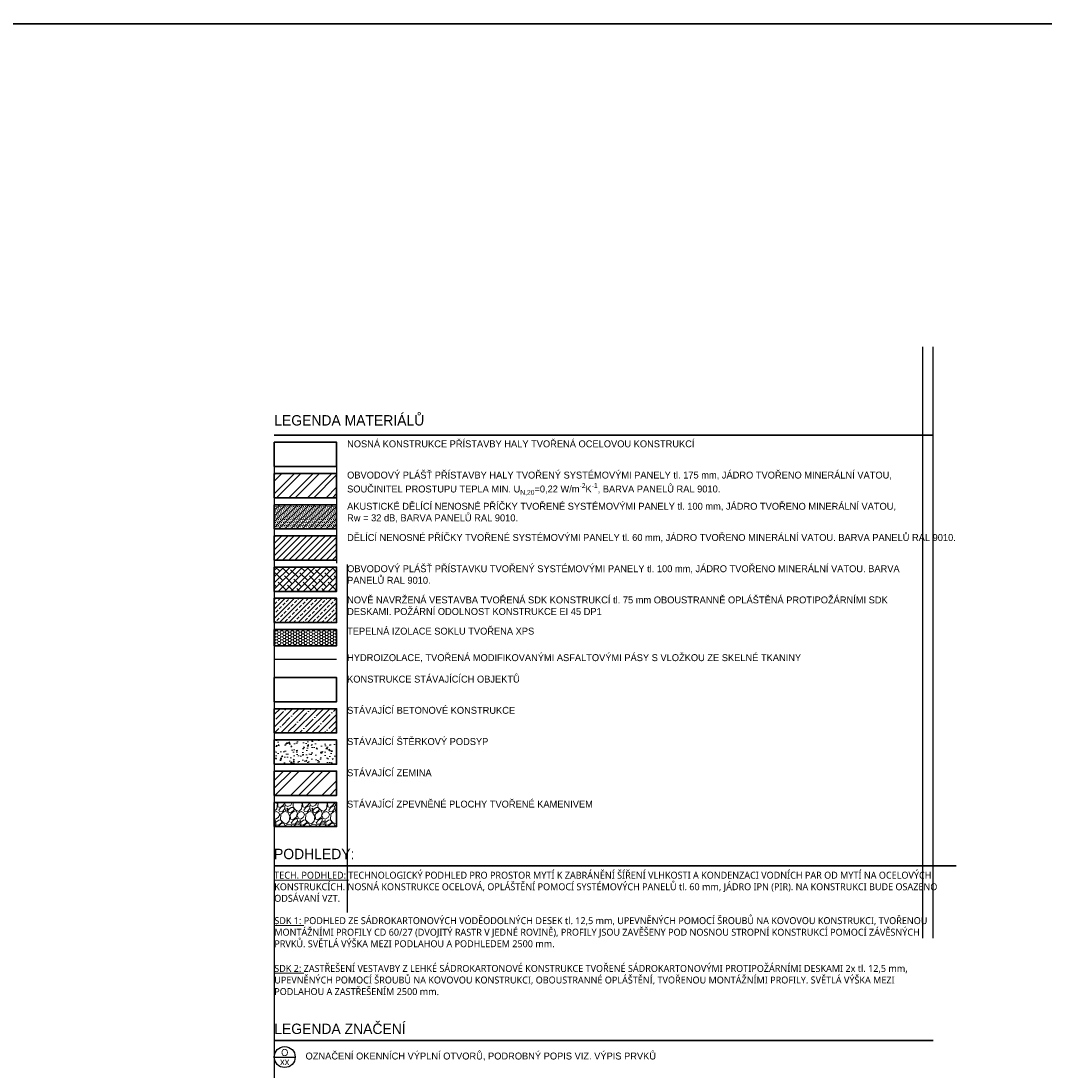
# Model space of a CAD drawing. Header units: millimetres. Extents: x -291499 to 405099, y -171163 to 417446.
# Tile 75 of 256: x 21321 to 36069, y 8216 to 23352. Entities that reach past the tile are written whole.
import ezdxf
from ezdxf import colors
from ezdxf.entities.mleader import LeaderData, LeaderLine
from ezdxf.enums import TextEntityAlignment as Align
from ezdxf.math import Vec2, Vec3

# ---------------------------------------------------------------- set-up
doc = ezdxf.new("R2010")
doc.units = ezdxf.units.MM
doc.header["$LTSCALE"] = 12
doc.linetypes.add('Vrchní', pattern=[3.96875, 2.38125, -1.5875])
for name, color, linetype, lineweight in [('koty', 6, 'Continuous', 9), ('NS_velmi_tlusta', 10, 'Continuous', 35), ('srafy', 6, 'Continuous', 9), ('tenka', 6, 'Continuous', 9), ('text', 6, 'Continuous', 9), ('velmi_tlusta', 4, 'Continuous', 35)]:
    doc.layers.add(name, color=color, linetype=linetype, lineweight=lineweight)
doc.layers.add('netisk', color=30, linetype='Continuous', plot=False)
doc.layers.add('popisky', color=6, linetype='Continuous')
doc.styles.add('laplan', font='txt', dxfattribs={"height": 2})
doc.styles.add('laplan bold', font='txt', dxfattribs={"height": 2})
doc.styles.add('laplan N', font='txt')

# ---------------------------------------------------------------- blocks, each defined once
blk = doc.blocks.new('_DotSmall')
at = {"color": 0, "linetype": 'ByBlock', "const_width": 0.5}
blk.add_lwpolyline([(-0.0625, 0, 1), (0.0625, 0, 1)], format="xyb", close=True, dxfattribs=at)
blk = doc.blocks.new('*U1292')
at = {"layer": 'popisky', "linetype": 'ByBlock'}
blk.add_line((-3.02, 0), (3.02, 0), dxfattribs=at)
blk.add_circle((0, 0), 3.02, dxfattribs=at)
at = {"layer": 'popisky', "linetype": 'ByBlock', "style": 'laplan N'}
blk.add_text('O', height=2, dxfattribs=at).set_placement((0, 1.31), align=Align.MIDDLE_CENTER)
blk.add_attdef('OZNACENI', text='', height=2, dxfattribs=at).set_placement((0, -1.3), align=Align.MIDDLE_CENTER)

msp = doc.modelspace()

# ---------------------------------------------------------------- hatches: boundary and pattern name
at = {"layer": 'koty'}
h = msp.add_hatch(dxfattribs=at)
h.set_pattern_fill('ANSI37', color=8, scale=90, angle=45)
h.set_pattern_definition([(90, (26024.67, 35204.9), (-285.75, 0), []), (180, (26024.67, 35204.9), (-6e-14, -285.75), [])])
h.paths.add_polyline_path([(26076.5, 39398.8, 0.1016084), (25470.2, 40280.5), (25437.8, 35975.6), (23845.8, 34465.6, 0.0380555), (24391.1, 34283.5), (25374.1, 35204.9), (26024.7, 35204.9), (26024.7, 35813), (26027.6, 36005.4), (25970.2, 36005.7)])
h.paths.add_polyline_path([(24391.1, 34283.5, -0.0380555), (23845.8, 34465.6), (18629.2, 29517.3), (19306, 29517.3)])
h.paths.add_polyline_path([(19306, 29517.3), (18629.2, 29517.3), (15677.3, 26717.2), (16318.6, 26717.2)])
h.paths.add_polyline_path([(16318.6, 26717.2), (15677.3, 26717.2), (12172, 23392.2), (12510.3, 23147.7)])
edge = h.paths.add_edge_path()
edge.add_line((26095, 40500.9), (25471.9, 40500.9))
edge.add_line((25471.9, 40500.9), (25470.2, 40280.5))
edge.add_arc((23626.3, 38363.3), 2660, 22.90929, 46.11657, ccw=False)
edge.add_line((26076.5, 39398.8), (26080.2, 39517.6))
edge.add_line((26080.2, 39517.6), (26095, 40500.9))
at = {"layer": 'koty', "transparency": 33554610}
h = msp.add_hatch(dxfattribs=at)
h.set_pattern_fill('BRASS', color=1, scale=15, angle=45)
h.set_pattern_definition([(45, (-4287.12, 20368.75), (-67.35192, 67.35192), []), (45, (-4320.79, 20402.43), (-67.35192, 67.35192), [47.625, -23.8125])])
h.paths.add_polyline_path([(24971.5, 15029.6), (24971.5, 14679.6), (25871.5, 14679.6), (25871.5, 15029.6)])
at = {"layer": 'koty'}
h = msp.add_hatch(dxfattribs=at)
h.set_pattern_fill('GRAVEL', color=251, scale=10, angle=45)
h.set_pattern_definition([(273.0128, (25302.317, 13288.068), (179.60512, -3053.28708), [34.172, -3383.048]), (229.96974, (25304.113, 13253.943), (1975.656336, 2334.8666), [58.6405, -5805.405]), (177.5104, (25266.396, 13209.042), (3771.70757, -179.60512), [41.348, -4093.472]), (312.2737, (25241.251, 13094.095), (-3412.49733, 3771.70757), [53.4, -5286.644]), (337.8337, (25277.172, 13054.582), (-3053.28708, 1257.23586), [52.363, -5183.981]), (42.2737, (25325.666, 13034.825), (-3771.70757, -3412.49733), [53.4, -5286.644]), (82.69424, (25365.179, 13070.746), (-538.815367, -4130.917816), [70.619, -6991.3115]), (117.2553, (25374.159, 13140.792), (-2694.076836, 5208.54855), [66.672, -6600.526]), (166.4296, (25343.626, 13200.062), (-3771.70757, 898.02561), [53.581, -5304.555]), (220.2364, (25291.54, 13212.634), (2155.26147, 1796.05122), [61.171, -2997.394]), (267.39744, (25244.8435, 13173.121), (-179.605122, -4130.917816), [79.108, -7831.677]), (183.814, (25420.857, 13270.108), (-2334.8666, -179.60512), [27, -2673.057]), (216.4692, (25393.916, 13268.312), (2694.07684, 1975.65635), [51.368, -5085.464]), (270, (25352.6, 13237.78), (179.605, -179.605), [35.92, -323.29]), (248.1986, (25318.48, 13246.76), (538.8154, 1257.23586), [19.344, -1915.062]), (336.8014, (25311.297, 13228.8), (-718.4205, 359.2102), [27.357, -1340.475]), (75.9638, (25336.44, 13218.022), (179.6051, 898.0256), [44.432, -1436.63]), (206.565, (25347.22, 13261.13), (538.8154, 179.605), [32.13, -771.09]), (61.3895, (25207.126, 13124.628), (1257.23586, 2334.86659), [45.009, -4455.883]), (115.3462, (25228.679, 13164.14), (1257.23586, -2694.07684), [37.76, -3738.222]), (338.1986, (25311.297, 13297.05), (-1257.23586, 538.8154), [38.688, -1895.718]), (28.6105, (25347.218, 13282.68), (-2334.86659, -1257.23586), [45.009, -4455.883]), (24.444, (25318.482, 13013.273), (-1257.23586, -538.81537), [43.404, -2126.773]), (339.7751, (25357.995, 13031.233), (-2873.68196, 1077.63073), [36.367, -3600.359]), (111.8014, (25492.7, 13119.24), (-538.8154, 1257.23586), [38.688, -1895.718]), (62.354, (25478.33, 13155.16), (-1616.4461, -3053.28708), [42.578, -4215.238]), (114.444, (25404.692, 13031.233), (538.81537, -1257.23586), [21.702, -2148.475]), (146.31, (25481.92, 13108.463), (-898.0256, 538.8154), [12.951, -1282.2]), (210.9638, (25471.146, 13115.65), (718.4205, 359.2102), [52.363, -994.905]), (231.009, (25426.245, 13088.707), (1616.4461, 1975.65635), [48.527, -4804.136]), (348.69, (25352.61, 13201.86), (-538.8154, 179.605), [36.632, -879.178]), (38.1572, (25388.528, 13194.674), (3412.497326, 2694.076836), [63.956, -6331.601]), (105.9454, (25438.817, 13234.187), (538.81537, -1975.65635), [26.151, -2588.94]), (135, (25431.63, 13259.33), (-359.21, 0), [15.24, -238.76]), (165.2564, (25417.264, 13090.503), (1975.65635, -538.81537), [35.287, -3493.394]), (93.0128, (25383.14, 13099.483), (-179.60512, 3053.28708), [68.344, -3348.876]), (45, (25379.55, 13167.73), (0, 359.21), [66.04, -187.96]), (10.3048, (25426.245, 13214.43), (3053.28708, 538.81537), [40.161, -3975.932]), (299.0546, (25465.758, 13221.614), (538.8154, -898.0256), [36.983, -1812.165]), (252.646, (25483.718, 13189.286), (-1616.4461, -5208.54855), [60.2145, -5961.2464]), (220.4261, (25465.758, 13131.812), (-2514.471714, -2155.26147), [63.703, -6306.585])])
h.paths.add_polyline_path([(25871.5, 11738.3), (25871.5, 12088.3), (24971.5, 12088.3), (24971.5, 11738.3)])
at = {"layer": 'netisk', "transparency": 33554610}
h = msp.add_hatch(dxfattribs=at)
h.set_pattern_fill('ANSI31', color=1, scale=20)
h.set_pattern_definition([(45, (115332.096, -25649.81), (-44.90128, 44.90128), [])])
h.paths.add_polyline_path([(24971.5, 15929.6), (24971.5, 15579.6), (25871.5, 15579.6), (25871.5, 15929.6)])
at = {"layer": 'srafy', "transparency": 33554610}
h = msp.add_hatch(dxfattribs=at)
h.set_pattern_fill('ANSI32', color=1, scale=20)
h.set_pattern_definition([(45, (115332.1, -25649.81), (-134.70384, 134.70384), []), (45, (115421.9, -25649.81), (-134.70384, 134.70384), [])])
h.paths.add_polyline_path([(24971.5, 16829.6), (24971.5, 16479.6), (25871.5, 16479.6), (25871.5, 16829.6)])
h = msp.add_hatch(dxfattribs=at)
h.set_pattern_fill('CEMENT_POTER', color=1, scale=30)
h.set_pattern_definition([(45, (116963.973, -26113.59), (-42.426407, 42.426407), []), (45, (116992.26, -26113.59), (-42.426407, 42.426407), [0, -30]), (45, (117020.54, -26113.59), (-42.426407, 42.426407), [0, -30])])
h.paths.add_polyline_path([(24971.5, 16379.6), (24971.5, 16029.6), (25871.5, 16029.6), (25871.5, 16379.6)])
h = msp.add_hatch(dxfattribs=at)
h.set_pattern_fill('ANSI38', color=1, scale=20)
h.set_pattern_definition([(45, (116963.973, -26113.59), (-44.90128, 44.90128), []), (135, (116963.973, -26113.59), (-134.70384, 44.90128), [158.75, -95.25])])
h.paths.add_polyline_path([(24971.5, 15479.6), (24971.5, 15129.6), (25871.5, 15129.6), (25871.5, 15479.6)])
h = msp.add_hatch(dxfattribs=at)
h.set_pattern_fill('HONEY', color=1, scale=8)
h.set_pattern_definition([(0, (122946.588, 21974.814), (38.1, 21.997045), [25.4, -50.8]), (120, (122946.588, 21974.814), (-38.1, 21.9970453), [25.4, -50.8]), (60, (122946.588, 21974.814), (8e-08, 43.9940905), [-50.8, 25.4])])
h.paths.add_polyline_path([(24971.5, 14345.6), (25871.5, 14345.6), (25871.5, 14579.6), (24971.5, 14579.6)])
at = {"layer": 'srafy', "transparency": 33554687}
h = msp.add_hatch(dxfattribs=at)
h.set_pattern_fill('ANSI35', color=251, scale=20)
h.set_pattern_definition([(45, (122946.59, 21167.58), (-89.80256, 89.80256), []), (45, (123036.39, 21167.58), (-89.80256, 89.80256), [158.75, -31.75, 0, -31.75])])
h.paths.add_polyline_path([(24971.5, 13438.3), (24971.5, 13088.3), (25871.5, 13088.3), (25871.5, 13438.3)])
h = msp.add_hatch(dxfattribs=at)
h.set_pattern_fill('AR-CONC', color=251)
h.set_pattern_definition([(50, (46089.66, 68770.77), (182.18467, -15.9391), [19.05, -209.55]), (355, (46089.66, 68770.77), (-35.2434, 191.05685), [15.24, -167.6406]), (100.45144, (46104.84, 68769.45), (146.94125, 175.11775), [16.19, -178.09024]), (46.1842, (46089.66, 68821.57), (271.079, -42.0423), [28.575, -314.325]), (96.63556, (46112.25, 68818.07), (237.4041, 247.4261), [24.285, -267.1356]), (351.18415, (46089.66, 68821.57), (237.4041, 247.4261), [22.86, -251.4597]), (21, (46115.06, 68808.87), (151.6144, -102.2652), [19.05, -209.55]), (326, (46115.06, 68808.87), (61.802, 184.18797), [15.24, -167.64]), (71.45144, (46127.69, 68800.35), (213.4164, 81.92277), [16.19, -178.08994]), (37.5, (46089.656, 68770.773), (3.0886, 84.55504), [0, -165.608, 0, -170.18, 0, -168.275]), (7.5, (46089.66, 68770.77), (66.81966, 100.18057), [0, -97.028, 0, -161.798, 0, -64.135]), (327.5, (46033.014, 68770.773), (135.590595, -5.728744), [0, -63.5, 0, -198.12, 0, -262.89]), (317.5, (46007.61, 68770.77), (148.12918, 25.4265), [0, -82.55, 0, -131.572, 0, -186.69])])
h.paths.add_polyline_path([(24971.5, 12988.3), (24971.5, 12638.3), (25871.5, 12638.3), (25871.5, 12988.3)])
at = {"layer": 'tenka'}
h = msp.add_hatch(dxfattribs=at)
h.set_pattern_fill('ZEM_PUVODNI', color=251, scale=80)
h.set_pattern_definition([(45, (146361.97, 24278.63), (-226.2742, 226.2742), []), (45, (146475.1, 24278.63), (-226.2742, 226.2742), []), (45, (146588.24, 24278.63), (-226.2742, 226.2742), [])])
h.paths.add_polyline_path([(25871.5, 12538.3), (25871.5, 12188.3), (24971.5, 12188.3), (24971.5, 12538.3)])

# ---------------------------------------------------------------- linework, layer by layer
at = {"layer": 'netisk'}
for p, q in [((34321.6, 10132.8), (34321.6, 18656.2)), ((34471.6, 10132.8), (34471.6, 18656.2)), ((25871.5, 17279.6), (25871.5, 15535.3)), ((24971.5, 16929.6), (24971.5, 16829.6)), ((24971.5, 16479.6), (24971.5, 16379.6)), ((24971.5, 16134.4), (24971.5, 2026.8)), ((24971.5, 16029.6), (24971.5, 15929.6)), ((24971.5, 15579.6), (24971.5, 15479.6)), ((26021.5, 15517.2), (26021.5, 10499.9)), ((24971.5, 15129.6), (24971.5, 15029.6)), ((24971.5, 14679.6), (24971.5, 14579.6)), ((24971.5, 14679.6), (24971.5, 14579.6)), ((24971.5, 13538.3), (24971.5, 13438.3)), ((24971.5, 13088.3), (24971.5, 12988.3)), ((24971.5, 12638.3), (24971.5, 12538.3)), ((24971.5, 12188.3), (24971.5, 12088.3))]:
    msp.add_line(p, q, dxfattribs=at)
for points in [[(-22987.6, 77605.6), (75342, 77605.6), (75342, 23312), (-22987.6, 23312)], [(-22987.6, 23312), (38819.3, 23312), (38819.3, -30981.6), (-22987.6, -30981.6)]]:
    msp.add_lwpolyline(points, close=True, dxfattribs=at)
at = {"layer": 'NS_velmi_tlusta', "color": 1}
for points in [[(24971.5, 16929.6), (25871.5, 16929.6), (25871.5, 17279.6), (24971.5, 17279.6)], [(24971.5, 16479.6), (25871.5, 16479.6), (25871.5, 16829.6), (24971.5, 16829.6)], [(24971.5, 16029.6), (25871.5, 16029.6), (25871.5, 16379.6), (24971.5, 16379.6)], [(24971.5, 15579.6), (25871.5, 15579.6), (25871.5, 15929.6), (24971.5, 15929.6)], [(24971.5, 15129.6), (25871.5, 15129.6), (25871.5, 15479.6), (24971.5, 15479.6)], [(24971.5, 14679.6), (25871.5, 14679.6), (25871.5, 15029.6), (24971.5, 15029.6)], [(24971.5, 14345.6), (25871.5, 14345.6), (25871.5, 14579.6), (24971.5, 14579.6)]]:
    msp.add_lwpolyline(points, close=True, dxfattribs=at)
at = {"layer": 'tenka', "color": 1, "linetype": 'Vrchní', "ltscale": 4, "const_width": 20}
msp.add_lwpolyline([(24971.5, 14148.8), (25871.5, 14148.8)], dxfattribs=at)
at = {"layer": 'velmi_tlusta'}
for p, q in [((24971.5, 17379.6), (34471.6, 17379.6)), ((24971.5, 11174.3), (34802.9, 11174.3)), ((24971.5, 8657), (34471.6, 8657))]:
    msp.add_line(p, q, dxfattribs=at)
for points in [[(24971.5, 13538.3), (25871.5, 13538.3), (25871.5, 13888.3), (24971.5, 13888.3)], [(24971.5, 13088.3), (25871.5, 13088.3), (25871.5, 13438.3), (24971.5, 13438.3)], [(24971.5, 12638.3), (25871.5, 12638.3), (25871.5, 12988.3), (24971.5, 12988.3)], [(24971.5, 12188.3), (25871.5, 12188.3), (25871.5, 12538.3), (24971.5, 12538.3)], [(24971.5, 11738.3), (25871.5, 11738.3), (25871.5, 12088.3), (24971.5, 12088.3)]]:
    msp.add_lwpolyline(points, close=True, dxfattribs=at)

# ---------------------------------------------------------------- block references
at = {"layer": 'popisky', "xscale": 50, "yscale": 50, "zscale": 50}
msp.add_blockref('*U1292', (25122.5, 8416.8), dxfattribs=at).add_auto_attribs({'OZNACENI': 'xx'})

# ---------------------------------------------------------------- texts
at = {"layer": 'text', "insert": (-36617, 62974), "char_height": 100, "attachment_point": 1, "style": 'laplan N'}
msp.add_mtext_dynamic_manual_height_columns('\\A1;\\pi-700,l800,t800;{\\fNoto Sans|b0|i0|c238|p34;POZN.1:^IV ČÁSTI PRO MYTÍ/SANACE BUDE ČÁST PRO ČIŠTĚNÍ OBLOŽENA PANELY SE ZVÝŠENOU CHEMICKOU ODOLNOSTÍ VZHLEDEM K VÝSKYTU SOLÍ.\\PPOZN.2:^I}TEXTOVÁ ČÁST JE NEDÍLNOU SOUČÁSTÍ PROJEKTOVÉ DOKUMENTACE. PŘI PROJEKTOVÁNÍ DALŠÍCH STUPŇŮ, STEJNĚ JAKO PŘI \\P\\pi0,t400,800;PLÁNOVÁNÍ PRACÍ NA STAVBĚ JE NUTNÉ BRÁT NA ZŘETEL NEJEN VÝKRESOVOU, ALE TAKÉ TEXTOVOU ČÁST\\P\\pi-700,t800;{\\fNoto Sans|b0|i0|c238|p34;POZN.4:^IVEŠKERÉ POUŽITÉ MATERIÁLY MUSÍ BÝT V SOULADU S D.1.3 POŽÁRNĚ BEZPEČNOSTNÍ ŘEŠENÍM STAVBY.\\PPOZN.5:^I}PŘED ZAPOČETÍM REALIZACE A V PRŮBĚHU REALIZACE BUDOU PŘED ZAPOČETÍM DALŠÍ UCELENÉ ČÁSTI OVĚŘENY VŠECHNY \\P\\pi0,t400,800;NEZBYTNÉ KÓTY, VŠECHNY ROZDÍLY OPROTI PROJEKTOVÉ DOKUMENTACI, KTERÉ BUDOU PŘI STAVBĚ ZJIŠTĚNY, BUDOU \\PNEPRODLENĚ SDĚLENY PROJEKTANTOVI. PROJEKTANT NA ZÁKLADĚ ZJIŠTĚNÝCH SKUTEČNOSTÍ UVÁŽÍ PŘÍPADNÉ ZMĚNY PROJEKTU. \\PNA ZÁKLADĚ ZJIŠTĚNÝCH ROZMĚRŮ DODAVATEL UPRAVÍ ROZMĚRY JEDNOTLIVÝCH PRVKŮ NEBO KONSTRUKCÍ NAVAZUJÍCÍCH.\\P\\pi-700,t800;POZN.6:^IVEŠKERÉ ROZMĚRY KONSTRUKCÍ A SCHÉMAT VÝROBKŮ JSOU UVEDENY VE SKLADEBNÝCH ROZMĚRECH. PŘED   VÝROBOU VÝROBKŮ PSV JE NUTNÉ ZAMĚŘIT KONSTRUKCE, DO KTERÝCH SE TYTO VÝROBKY OSAZUJÍ.\\PPOZN.7:^IROZMĚRY UVEDENÉ V PROJEKTU INTERIÉRU VYCHÁZEJÍ Z ROZMĚRŮ DANÝCH STAVEBNÍM PROJEKTEM. VZHLEDEM K MOŽNÝM ODCHYLKÁM VÝROBY, ZAMĚŘENÍ A K ROZDÍLU SVĚTLÝCH A KOORDINAČNÍCH ROZMĚRŮ, MUSÍ DODAVATEL VYCHÁZET ZE SKUTEČNÝCH ROZMĚRŮ A SKUTEČNÉHO STAVU, KTERÝ SI OVĚŘÍ PŘED REALIZACÍ NA VÝSTAVBĚ. VEŠKERÉ ROZMĚRY KONSTRUKCÍ A SCHÉMAT VÝROBKŮ JSOU UVEDENY VE SKLADEBNÝCH ROZMĚRECH. PŘED VÝROBOU VÝROBKU PSV JE NUTNÉ ZAMĚŘIT KONSTRUKCE, DO KTERÝCH SE TYTO VÝROBKY OSAZUJÍ.\\PPOZN.8:^IDODAVATEL ZPRACUJE NA VEŠKERÉ DODÁVANÉ PRVKY VÝROBNÍ DOKUMENTACI A URČÍ PRACOVNÍ POSTUPY ZAPRACOVÁNÍ VÝROBKŮ A MATERIÁLŮ PÍSEMNOU FORMOU. V PŘÍPADĚ ÚPRAVY PROJEKČNÍHO ŘEŠENÍ BUDE TOTO DOLOŽENO KOMPLETNÍ DOKUMENTACÍ. U TYPOVÝCH PRVKŮ LZE POVAŽOVAT ZA DOKUMENTACI TECHNICKÉ LISTY KONKRÉTNÍHO VÝROBKU.\\PPOZN.9:^IVÝROBNÍ DOKUMENTACE BUDE PŘED ZAHÁJENÍM REALIZACE ODSOUHLASENA PROJEKTANTEM I INVESTOREM.\\PPOZN.10:^IPRVKY DODANÉ BEZ PÍSEMNĚ ODSOUHLASENÉ DOKUMENTACE NELZE POVAŽOVAT ZA ODSOUHLASENÉ, A V PŘÍPADĚ, ŽE INVESTOR NEBO AUTOR PROJEKTOVÉ DOKUMENTACE SEZNÁ, ŽE JSOU V ROZPORU SE ZÁMĚREM UVEDENÝM V DOKUMENTACI, NEBUDOU PŘEVZATY.\\PPOZN.11:^IPROJEKTANT PŘI NÁVRHU, VÝPOČTU A VYPRACOVÁNÍ PROJEKTOVÉ DOKUMENTACE PŘEDPOKLÁDAL, ŽE STAVBA BUDE PROVÁDĚNA DLE PLATNÝCH NOREM ČSN. NEDODRŽENÍM PLATNÝCH NOREM PŘI PROVÁDĚNÍ ZNAMENÁ, ŽE STAVBA NENÍ PROVÁDĚNA V SOULADU S TOUTO DOKUMENTACÍ. PŘI NEDODRŽENÍ VŠECH PLATNÝCH NOREM, PROJEKTANT NEBERE ZA TAKTO ZHOTOVENOU STAVBU ZÁRUKU.\\PPOZN.12:^IU POHLEDOVÝCH PRVKŮ, AŤ UŽ V INTERIÉRU NEBO EXTERIÉRU STAVBY, KDE NENÍ POVRCHOVÁ ÚPRAVA DOSTATEČNĚ SPECIFIKOVÁNA, NELZE DODAT PRVEK DLE VOLBY DODAVATELE, ALE PRVEK SCHVÁLENÝ ARCHITEKTEM A INVESTOREM.\\PPOZN.13:^IV TÉTO DOKUMENTACI UVEDENÉ OZNAČENÍ DODÁVEK A MATERIÁLŮ SLOUŽÍ POUZE K URČENÍ NEJNIŽŠÍCH STANDARDŮ KVALITY DÍLA, DODÁVKY ČI MATERIÁLU.\\PPOZN.14:^IVEŠKERÉ VÝROBKY A MATERIÁLY ZABUDOVANÉ DODAVATELEM DO STAVBY MUSÍ BÝT I. JAKOSTI, COŽ BUDE DOKLADOVÁNO SPOLEČNĚ S CERTIFIKÁTY A PROHLÁŠENÍMI O SHODĚ DOLOŽENO V PŘEDSTIHU PŘED JEJICH ZBUDOVÁNÍM. \\PPOZN.15:^IZHOTOVITEL JE POVINEN VŠECHNY VÝROBKY PŘED JEJICH ZABUDOVÁNÍM DO STAVBY PŘEDLOŽIT K ODSOUHLASENÍ AD A TDI (PŘEDLOŽIT VZORKY), PŘEDEVŠÍM PAK VZORKY VŠECH DLAŽEB, OBKLADŮ, PODLAHOVÝCH KRYTIN, PODHLEDŮ, KOVÁNÍ, ZAŘIZOVACÍCH PŘEDMĚTŮ, SVÍTIDEL, TECHNOLOGIÍ A DALŠÍCH VYBRANÝCH KONSTRUKCÍ ČI MATERIÁLŮ KE SCHVÁLENÍ ZÁSTUPCI TDI A AD PŘED VLASTNÍM POUŽITÍM. DEFINITIVNÍ ODSOUHLASENÍ PAK PROVEDE TECHNICKÝ DOZOR INVESTORA PÍSEMNĚ. \\PPOZN.16:^IJAKÉKOLI ZMĚNY NEBO ÚPRAVY TECHNICKÉHO ŘEŠENÍ JE NUTNO PROJEDNAT S PROJEKTANTEM (PROFESNÍM), HLAVNÍM INŽENÝREM A TECHNICKÝM DOZOREM PŘED ZAPOČETÍM PRACÍ.\\PPOZN.17:^IVEŠKERÉ UVEDENÉ HODNOTY KONKRETIZOVANÉ TÍMTO PROJEKTEM A UVEDENÝMI NORMAMI A PŘEDPISY JSOU PRO DODAVATELE ZÁVAZNÉ, VYJADŘUJÍCÍ MINIMÁLNÍ POŽADOVANÝ STANDARD. PŘED PROVÁDĚNÍM KAŽDÉ Z PRACÍ BUDE PŘEDLOŽEN PÍSEMNĚ ZPRACOVANÝ TECHNOLOGICKÝ POSTUP KE KONTROLE TDI.\\PPOZN.18:^ISTAVBU PODLE TÉTO PROJEKTOVÉ DOKUMENTACE MUSÍ PROVÁDĚT ODBORNÁ FIRMA K TOMU ZE ZÁKONA ZPŮSOBILÁ PODLE PLATNÝCH NOREM ČSN EN A DALŠÍCH ZÁVAZNÝCH PŘEDPISŮ.\\PPOZN.19:^IDODAVATEL BUDE POSTUPOVAT V SOULADU S TECHNOLOGICKÝMI POKYNY VÝROBCŮ DODANÝCH MATERIÁLŮ A VÝROBKŮ. TAKTO MUSÍ BÝT POSTUPOVÁNO VE VŠECH ČÁSTECH PROCESU DODÁVKY, VČETNĚ SKLADOVÁNÍ MATERIÁLŮ, JEJICH FORMOVÁNÍ OPRACOVÁNÍ, SPOJOVÁNÍ, MONTÁŽE A PŘÍPADNÉHO PRIMÁRNÍHO ŠETŘENÍ.\\PPOZN.20:^IMUSÍ BÝT DODRŽENY VEŠKERÉ PODMÍNKY STANOVENÉ STAVEBNÍM POVOLENÍM, VYJÁDŘENÍMI VEŠKERÝCH ORGÁNŮ STÁTNÍ SPRÁVY A PRÁVNICKÝCH OSOB', width=9500.539, gutter_width=500, heights=[12071.8], dxfattribs=at)
at = {"layer": 'text', "attachment_point": 1, "style": 'laplan bold'}
for s, insert, char_height, width in [('LEGENDA MATERIÁLŮ', (24972, 17670.4), 150, 5376.554), ('{\\fMaison Neue|b0|i0|c238|p34;NOSNÁ KONSTRUKCE PŘÍSTAVBY HALY TVOŘENÁ OCELOVOU KONSTRUKCÍ}', (26022.3, 17306.5), 100, 8162.159), ('\\A1;{\\fMaison Neue|b0|i0|c238|p34;OBVODOVÝ PLÁŠŤ PŘÍSTAVBY HALY TVOŘENÝ SYSTÉMOVÝMI PANELY tl. 175 mm, \\A0;JÁDRO TVOŘENO MINERÁLNÍ VATOU\\A1;, SOUČINITEL PROSTUPU TEPLA MIN. U\\H0.7x;\\S^ N,20;\\H1.42857x;=0,22 W/m\\H0.7x;\\S-2^ ;\\H1.42857x;K\\H0.7x;\\S-1^ ;\\H1.42857x;, BARVA PANELŮ RAL 9010.}', (26022.3, 16856.5), 100, 8299.35), ('{\\fMaison Neue|b0|i0|c238|p34;AKUSTICKÉ DĚLÍCÍ NENOSNÉ PŘÍČKY TVOŘENÉ SYSTÉMOVÝMI PANELY tl. 100 mm, JÁDRO TVOŘENO MINERÁLNÍ VATOU,\\PRw = 32 dB, \\A1;BARVA PANELŮ RAL 9010.\\A0;\\P }', (26022.3, 16406.5), 100, 8299.35), ('{\\fMaison Neue|b0|i0|c238|p34;DĚLÍCÍ NENOSNÉ PŘÍČKY TVOŘENÉ SYSTÉMOVÝMI PANELY tl. 60 mm, JÁDRO TVOŘENO MINERÁLNÍ VATOU. \\A1;BARVA PANELŮ RAL 9010.}', (26022.3, 15956.5), 100, 8299.35), ('{\\fMaison Neue|b0|i0|c238|p34;OBVODOVÝ PLÁŠŤ PŘÍSTAVKU TVOŘENÝ SYSTÉMOVÝMI PANELY tl. 100 mm, JÁDRO TVOŘENO MINERÁLNÍ VATOU. \\A1;BARVA PANELŮ RAL 9010.}', (26022.3, 15506.5), 100, 8299.35), ('\\pt5200;{\\fMaison Neue|b0|i0|c238|p34;NOVĚ NAVRŽENÁ VESTAVBA TVOŘENÁ SDK KONSTRUKCÍ tl. 75 mm OBOUSTRANNĚ OPLÁŠTĚNÁ PROTIPOŽÁRNÍMI SDK DESKAMI. \\A1;POŽÁRNÍ ODOLNOST KONSTRUKCE EI 45 DP1}', (26022.3, 15056.5), 100, 8299.35), ('{\\fMaison Neue|b0|i0|c238|p34;TEPELNÁ IZOLACE SOKLU TVOŘENA XPS }', (26022.3, 14606.5), 100, 8162.159), ('{\\fMaison Neue|b0|i0|c238|p34;HYDROIZOLACE, TVOŘENÁ MODIFIKOVANÝMI ASFALTOVÝMI PÁSY S VLOŽKOU ZE SKELNÉ TKANINY}', (26022.1, 14224.4), 100, 8162.159), ('{\\fMaison Neue|b0|i0|c238|p34;KONSTRUKCE STÁVAJÍCÍCH OBJEKTŮ}', (26022.3, 13915.2), 100, 8162.159), ('{\\fMaison Neue|b0|i0|c238|p34;STÁVAJÍCÍ BETONOVÉ KONSTRUKCE}', (26022.3, 13465.2), 100, 8162.159), ('{\\fMaison Neue|b0|i0|c238|p34;STÁVAJÍCÍ ŠTĚRKOVÝ PODSYP}', (26022.3, 13015.2), 100, 8162.159), ('{\\fMaison Neue|b0|i0|c238|p34;STÁVAJÍCÍ ZEMINA}', (26022.3, 12565.2), 100, 8162.159), ('\\pt2900;{\\fMaison Neue|b0|i0|c238|p34;STÁVAJÍCÍ ZPEVNĚNÉ PLOCHY TVOŘENÉ KAMENIVEM}', (26021.1, 12113.3), 100, 8846.343), ('PODHLEDY:', (24968.5, 11419.4), 150, 5376.554), ('\\A1;{\\fNoto Sans|b0|i0|c238|p34;\\LTECH. PODHLED:\\l TECHNOLOGICKÝ PODHLED PRO PROSTOR MYTÍ K ZABRÁNĚNÍ ŠÍŘENÍ VLHKOSTI A KONDENZACI VODNÍCH PAR OD MYTÍ NA OCELOVÝCH KONSTRUKCÍCH. NOSNÁ KONSTRUKCE OCELOVÁ, OPLÁŠTĚNÍ POMOCÍ SYSTÉMOVÝCH PANELŮ tl. 60 mm, JÁDRO IPN (PIR). NA KONSTRUKCI BUDE OSAZENO ODSÁVANÍ VZT.}', (24971.5, 11088.5), 100, 9831.378), ('\\A1;{\\fNoto Sans|b0|i0|c238|p34;\\LSDK 1:\\l PODHLED ZE SÁDROKARTONOVÝCH VODĚODOLNÝCH DESEK tl. 12,5 mm, UPEVNĚNÝCH POMOCÍ ŠROUBŮ NA KOVOVOU KONSTRUKCI, TVOŘENOU MONTÁŽNÍMI PROFILY CD 60/27 (DVOJITÝ RASTR V JEDNÉ ROVINĚ), PROFILY JSOU ZAVĚŠENY POD NOSNOU STROPNÍ KONSTRUKCÍ POMOCÍ ZÁVĚSNÝCH PRVKŮ. SVĚTLÁ VÝŠKA MEZI PODLAHOU A PODHLEDEM 2500 mm.}', (24973.1, 10433.3), 100, 9398.846), ('\\A1;{\\fNoto Sans|b0|i0|c238|p34;\\LSDK 2:\\l ZASTŘEŠENÍ VESTAVBY Z LEHKÉ SÁDROKARTONOVÉ KONSTRUKCE TVOŘENÉ SÁDROKARTONOVÝMI PROTIPOŽÁRNÍMI DESKAMI 2x tl. 12,5 mm, UPEVNĚNÝCH POMOCÍ ŠROUBŮ NA KOVOVOU KONSTRUKCI, OBOUSTRANNÉ OPLÁŠTĚNÍ, TVOŘENOU MONTÁŽNÍMI PROFILY. SVĚTLÁ VÝŠKA MEZI PODLAHOU A ZASTŘEŠENÍM 2500 mm.}', (24971.5, 9744.1), 100, 9400.429), ('LEGENDA ZNAČENÍ', (24971.7, 8899.1), 150, 5376.554), ('\\pt2900;{\\fMaison Neue|b0|i0|c238|p34;OZNAČENÍ OKENNÍCH VÝPLNÍ OTVORŮ, PODROBNÝ POPIS VIZ. VÝPIS PRVKŮ}', (25423.5, 8481.7), 100, 8846.343)]:
    msp.add_mtext(s, dxfattribs=dict(at, insert=insert, char_height=char_height, width=width))

# ---------------------------------------------------------------- leaders
at = {"layer": 'text'}
ml = msp.add_multileader_mtext('Standard', dxfattribs=at)
ml.set_content('SYSTÉMOVÝ KOUŘOVOD OD KASKÁDY PLYNOVÝCH KOTLŮ', color=256, style='laplan')
ml.set_leader_properties()
ml.set_arrow_properties(name='DOTSMALL')
ml.build(insert=Vec2(0, 0))
ml.multileader.update_dxf_attribs({"dogleg_length": 2, "arrow_head_size": 150, "scale": 50})
ctx = ml.context
ctx.base_point, ctx.scale, ctx.char_height, ctx.arrow_head_size, ctx.landing_gap_size, ctx.plane_origin = Vec3(165695.5, 13750.7), 50, 100, 150, 100, Vec3(166799.3, 12594.2)
ctx.text_align_type = 2
notes = []
notes.append((ctx, [(1, (1, 1, 0), (169256.8, 13750.7), (-1, 0), 100, [(0, [(172462.3, 14638.7)], 0, [])])]))
ctx.mtext.insert, ctx.mtext.width, ctx.mtext.alignment, ctx.mtext.flow_direction = Vec3(169056.8, 13801.7), 3572.872, 3, 5
ml = msp.add_multileader_mtext('Standard', dxfattribs=at)
ml.set_content('SYSTÉMOVÝ KOUŘOVOD OD KASKÁDY PLYNOVÝCH KOTLŮ', color=256, style='laplan')
ml.set_leader_properties()
ml.set_arrow_properties(name='DOTSMALL')
ml.build(insert=Vec2(0, 0))
ml.multileader.update_dxf_attribs({"dogleg_length": 2, "arrow_head_size": 150, "scale": 50})
ctx = ml.context
ctx.base_point, ctx.scale, ctx.char_height, ctx.arrow_head_size, ctx.landing_gap_size, ctx.plane_origin = Vec3(171882.9, 13701.6), 50, 100, 150, 100, Vec3(175454.8, 13384)
ctx.text_align_type = 2
notes.append((ctx, [(0, (1, 1, 0), (175444.2, 13701.6), (-1, 0), 100, [(0, [(176229.3, 13107)], 0, [])])]))
ctx.mtext.insert, ctx.mtext.width, ctx.mtext.alignment, ctx.mtext.flow_direction = Vec3(175244.2, 13752.7), 3425.519, 3, 5
ml = msp.add_multileader_mtext('Standard', dxfattribs=at)
ml.set_content('STÁVAJÍCÍ DEŠŤOVÝ SVOD', color=256, style='laplan')
ml.set_leader_properties()
ml.set_arrow_properties(name='DOTSMALL')
ml.build(insert=Vec2(0, 0))
ml.multileader.update_dxf_attribs({"dogleg_length": 2, "arrow_head_size": 150, "scale": 50})
ctx = ml.context
ctx.base_point, ctx.scale, ctx.char_height, ctx.arrow_head_size, ctx.landing_gap_size, ctx.plane_origin = Vec3(193409, 9706.6), 50, 100, 150, 100, Vec3(192952.5, 8550.2)
ctx.text_align_type = 2
notes.append((ctx, [(1, (1, 1, 0), (195410, 9706.6), (-1, 0), 100, [(0, [(198615.5, 10594.6)], 0, [])])]))
ctx.mtext.insert, ctx.mtext.width, ctx.mtext.alignment, ctx.mtext.flow_direction = Vec3(195210, 9757.7), 3572.872, 3, 5
ml = msp.add_multileader_mtext('Standard', dxfattribs=at)
ml.set_content('SYSTÉMOVÝ KOUŘOVOD OD KASKÁDY PLYNOVÝCH KOTLŮ', color=256, style='laplan')
ml.set_leader_properties()
ml.set_arrow_properties(name='DOTSMALL')
ml.build(insert=Vec2(0, 0))
ml.multileader.update_dxf_attribs({"dogleg_length": 2, "arrow_head_size": 150, "scale": 50})
ctx = ml.context
ctx.base_point, ctx.scale, ctx.char_height, ctx.arrow_head_size, ctx.landing_gap_size, ctx.plane_origin = Vec3(190475.1, 8786), 50, 100, 150, 100, Vec3(191578.8, 7629.5)
ctx.text_align_type = 2
notes.append((ctx, [(1, (1, 1, 0), (194036.4, 8786), (-1, 0), 100, [(0, [(197241.9, 9674)], 0, [])])]))
ctx.mtext.insert, ctx.mtext.width, ctx.mtext.alignment, ctx.mtext.flow_direction = Vec3(193836.4, 8837), 3572.872, 3, 5
ml = msp.add_multileader_mtext('Standard', dxfattribs=at)
ml.set_content('SYSTÉMOVÝ KOUŘOVOD OD KASKÁDY PLYNOVÝCH KOTLŮ', color=256, style='laplan')
ml.set_leader_properties()
ml.set_arrow_properties(name='DOTSMALL')
ml.build(insert=Vec2(0, 0))
ml.multileader.update_dxf_attribs({"dogleg_length": 2, "arrow_head_size": 150, "scale": 50})
ctx = ml.context
ctx.base_point, ctx.scale, ctx.char_height, ctx.arrow_head_size, ctx.landing_gap_size, ctx.plane_origin = Vec3(106856.9, 8435.2), 50, 100, 150, 100, Vec3(107960.7, 7278.8)
ctx.text_align_type = 2
notes.append((ctx, [(1, (1, 1, 0), (110418.2, 8435.2), (-1, 0), 100, [(0, [(113623.7, 9323.2)], 0, [])])]))
ctx.mtext.insert, ctx.mtext.width, ctx.mtext.alignment, ctx.mtext.flow_direction = Vec3(110218.2, 8486.3), 3572.872, 3, 5
ml = msp.add_multileader_mtext('Standard', dxfattribs=at)
ml.set_content('SYSTÉMOVÝ KOUŘOVOD OD KASKÁDY PLYNOVÝCH KOTLŮ', color=256, style='laplan')
ml.set_leader_properties()
ml.set_arrow_properties(name='DOTSMALL')
ml.build(insert=Vec2(0, 0))
ml.multileader.update_dxf_attribs({"dogleg_length": 2, "arrow_head_size": 150, "scale": 50})
ctx = ml.context
ctx.base_point, ctx.scale, ctx.char_height, ctx.arrow_head_size, ctx.landing_gap_size, ctx.plane_origin = Vec3(191170.8, 8911), 50, 100, 150, 100, Vec3(194742.7, 8593.3)
ctx.text_align_type = 2
notes.append((ctx, [(0, (1, 1, 0), (194732.1, 8911), (-1, 0), 100, [(0, [(195517.3, 8316.4)], 0, [])])]))
ctx.mtext.insert, ctx.mtext.width, ctx.mtext.alignment, ctx.mtext.flow_direction = Vec3(194532.1, 8962.1), 3425.519, 3, 5
for ctx, leaders in notes:
    for number, flags, end, landing, length, lines in leaders:
        leader = LeaderData()
        leader.index, (leader.has_last_leader_line, leader.has_dogleg_vector, leader.attachment_direction) = number, flags
        leader.last_leader_point, leader.dogleg_vector, leader.dogleg_length = Vec3(end), Vec3(landing), length
        for number, points, colour, breaks in lines:
            line = LeaderLine()
            line.index, line.vertices, line.color, line.breaks = number, Vec3.list(points), colors.encode_raw_color(colour), breaks
            leader.lines.append(line)
        ctx.leaders.append(leader)

doc.saveas('drawing.dxf')
